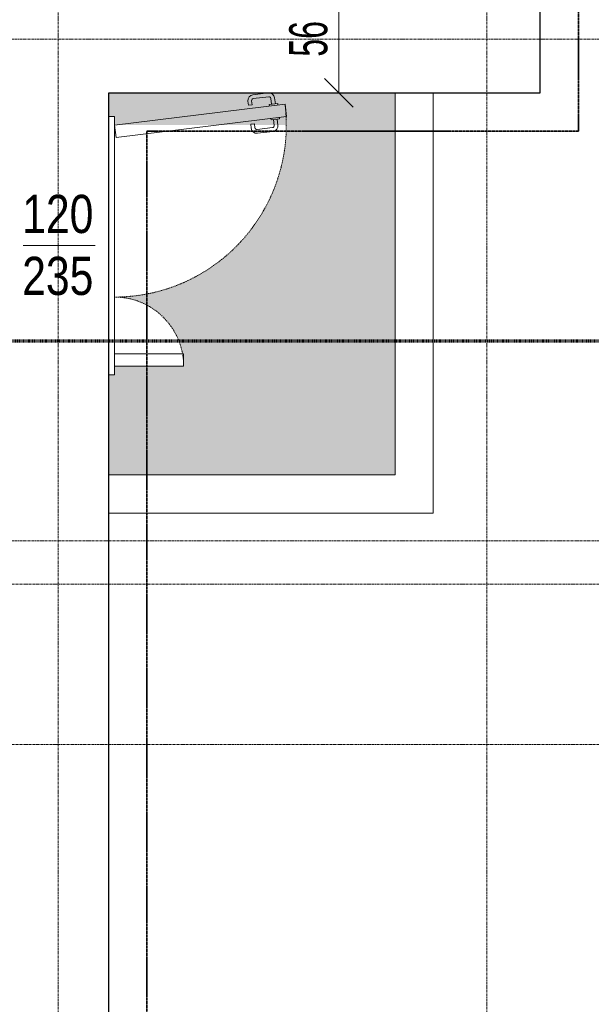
# Model space of a CAD drawing. Header units: millimetres. Extents: x -56965 to 15328, y -25411 to 16900.
# Tile 61 of 69: x -5170 to -2176, y -10734 to -5582. Entities that reach past the tile are written whole.
import ezdxf

# ---------------------------------------------------------------- set-up
doc = ezdxf.new("R2010")
doc.units = ezdxf.units.MM
for name, pattern in [('__FK_przerywana', [3.2004, 1.6002, -1.6002]), ('Kreska', [6.35, 3.175, -3.175]), ('Linia siatki', [22.225, 12.7, -3.175, 3.175, -3.175])]:
    doc.linetypes.add(name, pattern=pattern)
for name, color, linetype, lineweight in [('A-ANNO-DIMS', 7, 'Continuous', 5), ('A-ANNO-DIMS-100', 7, 'Continuous', 5), ('A-DOOR', 7, 'Continuous', 5), ('A-DOOR-FRAM', 7, 'Continuous', 5), ('A-DOOR-HDLN', 7, 'Kreska', 5), ('A-DOOR-IDEN', 7, 'Continuous', 5), ('A-FLOR', 7, 'Continuous', 5), ('A-WALL', 7, 'Continuous', 5), ('G-ANNO-SYMB', 7, 'Continuous', 5), ('S-GRID', 7, 'Continuous', 5)]:
    doc.layers.add(name, color=color, linetype=linetype, lineweight=lineweight)
doc.layers.add('A-DETL', color=7, linetype='Continuous', lineweight=5, true_color=0x00a600)
doc.styles.add('Arial_1', font='arial.ttf', dxfattribs={"width": 0.8, "height": 200})
doc.styles.add('Arial_4', font='arial.ttf', dxfattribs={"width": 0.6, "height": 200})
doc.dimstyles.new('standard_wielkość_otworów', dxfattribs={"dimscale": 304.8, "dimtxt": 204.05188, "dimasz": 0.492126, "dimexe": 0.328084, "dimexo": 0.0625, "dimgap": 0, "dimtad": 1, "dimdec": 0, "dimlfac": 0.1, "dimzin": 0, "dimdsep": 46, "dimtxsty": 'Arial_4', "dimblk1": 'OBLIQUE', "dimblk2": 'OBLIQUE', "dimsah": 1, "dimcen": 0.09, "dimazin": 0, "dimtfac": 1, "dimtdec": 4, "dimtix": 1, "dimtmove": 0, "dimatfit": 3, "dimfxl": 0.328084, "dimfxlon": 1, "dimtvp": 1, "dimtolj": 1, "dimtzin": 0, "dimarcsym": 2})

# ---------------------------------------------------------------- blocks, each defined once
blk = doc.blocks.new('ARC_DOOR_DOUBLE - ARC_DOOR_DOUBLE_120 x 210-1589911-PARTER')
at = {"layer": 'A-DOOR'}
for p, q in [((-740.7, 1188.3), (-676.2, 1196.2)), ((-740.7, 1188.3), (-631, 295)), ((-676.2, 1196.2), (-566.5, 302.9)), ((-742.5, 1137.7), (-773.3, 1133.9)), ((-744.1, 1150.1), (-736.1, 1151.1)), ((-738.6, 1105.4), (-744.1, 1150.1)), ((-663.7, 1160), (-671.6, 1159)), ((-658.2, 1115.3), (-663.7, 1160)), ((-662.1, 1147.6), (-631.4, 1151.3)), ((-789.5, 1019.7), (-799.4, 1100.5)), ((-769.6, 1022.1), (-779.6, 1102.9)), ((-740.1, 1117.8), (-770.9, 1114.1)), ((-730.6, 1106.4), (-738.6, 1105.4)), ((-666.1, 1114.3), (-658.2, 1115.3)), ((-659.7, 1127.7), (-628.9, 1131.5)), ((-607.9, 1042), (-617.8, 1122.8)), ((-588, 1044.4), (-597.9, 1125.2)), ((-637.4, 1028.3), (-616.6, 1030.8)), ((-737.7, 1016), (-758.5, 1013.4)), ((-735.2, 996.1), (-756.1, 993.6)), ((-735.2, 996.1), (-737.7, 1016)), ((-635, 1008.4), (-637.4, 1028.3)), ((-635, 1008.4), (-614.1, 1011)), ((631, 657), (566, 657)), ((566, 657), (566, 295)), ((631, 657), (631, 295)), ((-566.5, 302.9), (-631, 295))]:
    blk.add_line(p, q, dxfattribs=at)
for centre, radius, start, end in [((-769.6, 1104.1), 30, 97, 187), ((-627.7, 1121.6), 30, 7, 97), ((-769.6, 1104.1), 10, 97, 187), ((-627.7, 1121.6), 10, 7, 97), ((-617.8, 1040.8), 10, 277, 7), ((-617.8, 1040.8), 30, 277, 7), ((-759.7, 1023.3), 30, 187, 277), ((-759.7, 1023.3), 10, 187, 277)]:
    blk.add_arc(centre, radius, start, end, dxfattribs=at)
at = {"layer": 'A-DOOR-FRAM'}
for p, q in [((-676, 265), (-676, 295)), ((-676, 295), (676, 295)), ((676, 295), (676, 265))]:
    blk.add_line(p, q, dxfattribs=at)
at = {"layer": 'A-DOOR-HDLN'}
for centre, radius, start, end in [((-631, 295), 900, 0, 97), ((631, 295), 362, 90, 180)]:
    blk.add_arc(centre, radius, start, end, dxfattribs=at)
blk = doc.blocks.new('ODr Oznaczenie drzwi ___FK_4_0 - pb flip-907458-PARTER')
at = {"layer": 'A-DOOR-IDEN'}
blk.add_line((0, 1.939), (0, -1.834), dxfattribs=at)
blk = doc.blocks.new('DIMBLOCK247-PARTER')
at = {"layer": 'A-ANNO-DIMS-100', "color": 250, "true_color": 0x303030, "transparency": 16777216}
for p, q in [((-3499, -5404.4), (-3574, -5329.4)), ((-3499, -5404.4), (-3599, -5404.4)), ((-3499, -5404.4), (-3499, -5964.4)), ((-3499, -5404.4), (-3424, -5479.4)), ((-3499, -5404.4), (-3399, -5404.4)), ((-3499, -5964.4), (-3574, -5889.4)), ((-3499, -5964.4), (-3599, -5964.4)), ((-3499, -5964.4), (-3424, -6039.4)), ((-3499, -5964.4), (-3399, -5964.4))]:
    blk.add_line(p, q, dxfattribs=at)
at = {"layer": 'A-ANNO-DIMS-100', "color": 0, "transparency": 16777216, "insert": (-3758.6, -5775.4), "char_height": 200, "width": 218.492, "attachment_point": 1, "rotation": 90, "line_spacing_factor": 0.941778, "style": 'Arial_4'}
blk.add_mtext('56', dxfattribs=at)
blk = doc.blocks.new('_Oblique')
at = {"color": 0, "linetype": 'ByBlock', "lineweight": -2}
blk.add_line((-0.5, -0.5), (0.5, 0.5), dxfattribs=at)

msp = doc.modelspace()

# ---------------------------------------------------------------- hatches: boundary and pattern name
at = {"layer": 'A-FLOR', "true_color": 0xfefefe}
msp.add_hatch(color=7, dxfattribs=at).paths.add_polyline_path([(-4282.92066, -7964.40745), (-3203.41602, -7964.40745), (-3203.41602, -5964.40745), (-4703.41602, -5964.40745), (-4703.41602, -6088.40745), (-4673.41602, -6088.40745), (-4673.41602, -6133.40745), (-3773.41602, -6133.40745), (-3779.07503, -6234.17548), (-3795.9809, -6333.67629), (-3823.92103, -6430.65861), (-3862.54404, -6523.90282), (-3911.36424, -6612.23632), (-3969.76769, -6694.54827), (-4037.01992, -6769.80356), (-4112.2752, -6837.05579), (-4194.58715, -6895.45923), (-4282.92066, -6944.27943), (-4376.16487, -6982.90245), (-4473.14718, -7010.84257), (-4572.64799, -7027.74844), (-4673.41602, -7033.40745), (-4610.55538, -7038.90705), (-4549.60473, -7055.23872), (-4492.41602, -7081.90626), (-4440.72691, -7118.09936), (-4396.10793, -7162.71834), (-4359.91483, -7214.40745), (-4333.24729, -7271.59616), (-4316.91562, -7332.54681), (-4311.41602, -7395.40745), (-4673.41602, -7395.40745), (-4673.41602, -7440.40745), (-4703.41602, -7440.40745), (-4703.41602, -7964.40745), (-4311.41602, -7964.40745)])

# ---------------------------------------------------------------- linework, layer by layer
at = {"layer": 'A-DETL', "color": 6, "linetype": '__FK_przerywana', "lineweight": 35, "true_color": 0xff00ff}
for p, q in [((-2243.41602, 2855.59255), (-2243.41602, -6164.40745)), ((-2243.41602, -6164.40745), (-4503.41602, -6164.40745)), ((-4503.41602, -6164.40745), (-4503.41602, -14044.40745))]:
    msp.add_line(p, q, dxfattribs=at)
at = {"layer": 'A-FLOR', "color": 252, "true_color": 0x838383}
for p, q in [((-3203.41602, -5964.40745), (-3203.41602, -7964.40745)), ((-3003.41602, -5964.40745), (-3003.41602, -8164.40745)), ((-3203.41602, -7964.40745), (-4703.41602, -7964.40745)), ((-3003.41602, -8164.40745), (-4703.41602, -8164.40745))]:
    msp.add_line(p, q, dxfattribs=at)
at = {"layer": 'A-WALL', "lineweight": 25}
for p, q in [((-2443.41602, -5964.40745), (-2443.41602, -4924.40745)), ((-4703.41602, -5964.40745), (-2443.41602, -5964.40745)), ((-4703.41602, -13844.40745), (-4703.41602, -5964.40745))]:
    msp.add_line(p, q, dxfattribs=at)
at = {"layer": 'G-ANNO-SYMB', "linetype": 'Kreska', "lineweight": 70}
msp.add_line((-55297.31464, -7263.09522), (555.43524, -7263.09522), dxfattribs=at)
at = {"layer": 'S-GRID', "linetype": 'Linia siatki'}
for p, q in [((-4968.41602, 10521.57226), (-4968.41602, -21375.48764)), ((-2723.41602, 10521.57226), (-2723.41602, -21375.48764)), ((-55866.74056, -5684.40745), (1287.74041, -5684.40745)), ((-55866.74056, -8309.40745), (1287.74041, -8309.40745)), ((-54596.74056, -8536.40745), (17.74041, -8536.40745)), ((-54596.74056, -9374.40745), (17.74041, -9374.40745))]:
    msp.add_line(p, q, dxfattribs=at)

# ---------------------------------------------------------------- block references
at = {"layer": 'A-DOOR', "rotation": 269.9999999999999}
msp.add_blockref('ARC_DOOR_DOUBLE - ARC_DOOR_DOUBLE_120 x 210-1589911-PARTER', (-4968.41602, -6764.40745), dxfattribs=at)
at = {"layer": 'A-DOOR-IDEN', "xscale": 99.99999999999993, "yscale": 99.99999999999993, "zscale": 99.99999999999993, "rotation": 270}
msp.add_blockref('ODr Oznaczenie drzwi ___FK_4_0 - pb flip-907458-PARTER', (-4968.41602, -6764.40745), dxfattribs=at)

# ---------------------------------------------------------------- texts
at = {"layer": 'A-DOOR-IDEN', "char_height": 200, "width": 461.772, "attachment_point": 1, "style": 'Arial_1'}
for s, insert in [('120', (-5156.90767, -6498.37618)), ('235', (-5156.90767, -6822.49076))]:
    msp.add_mtext(s, dxfattribs=dict(at, insert=insert))

# ---------------------------------------------------------------- dimensions: what is measured, and where the dimension line sits
at = {"layer": 'A-ANNO-DIMS', "color": 250, "true_color": 0x303030}
dim = msp.add_linear_dim(base=(-3498.9516, -5964.40745), p1=(-3398.9516, -5404.40745), p2=(-3398.9516, -5964.40745), angle=90, dimstyle='standard_wielkość_otworów', override={"dimpost": '<>', "dimfxl": 560}, dxfattribs=at)
dim.commit()
dim.dimension.update_dxf_attribs({"geometry": 'DIMBLOCK247-PARTER', "text_midpoint": (-3601.0662, -5684.40745)})

doc.saveas('drawing.dxf')
